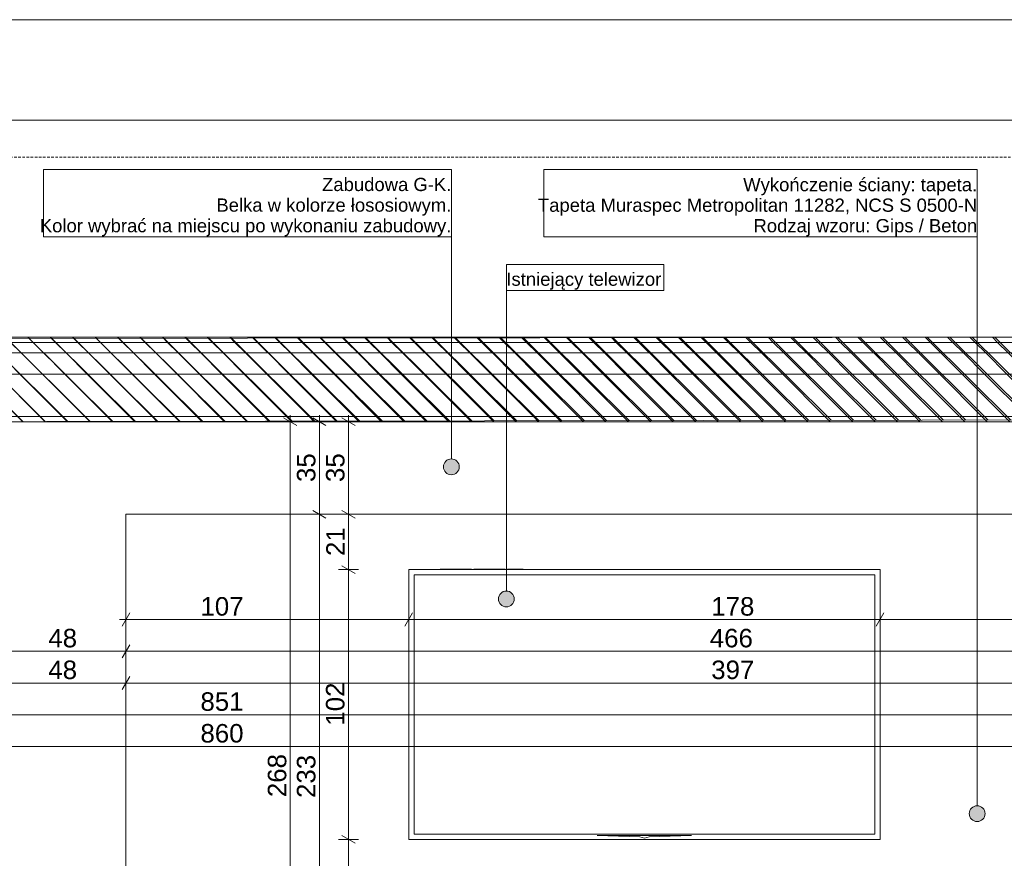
# Model space of a CAD drawing. Extents: x 180 to 9540, y 54 to 2910.
# Tile 57 of 82: x 5915 to 7777, y 1324 to 2910. Entities that reach past the tile are written whole.
import ezdxf
from ezdxf.xclip import XClip

# ---------------------------------------------------------------- set-up
doc = ezdxf.new("R2010")
doc.units = 0
doc.header["$MEASUREMENT"] = 0
doc.header["$XCLIPFRAME"] = 0
doc.linetypes.add('Przerywana', pattern=[48, 24, -24])
doc.linetypes.add('Przerywana długa', pattern=[78, 50, -28])
for name, color, linetype in [('320-W Umeblowanie', 7, 'Continuous'), ('380-W Istniejące elementy_ rury_ skrzynki', 7, 'Continuous'), ('399-W Wymiary i opisy', 7, 'Continuous'), ('460-K Stropy', 7, 'Continuous'), ('810-G Ogólne', 7, 'Continuous'), ('820-G Rysunki Obrazki', 7, 'Continuous'), ('824-G Wypełnienia RŚ', 7, 'Continuous'), ('840-G Znaczniki ogólne', 7, 'Continuous')]:
    doc.layers.add(name, color=color, linetype=linetype)
doc.styles.add('STYL_AUTOMATYCZNY_2', font='arial.ttf')
doc.styles.add('STYL_AUTOMATYCZNY_3', font='arial.ttf')
pattern_1 = [(135, (4248.05, 809.8), (21.2132, 21.2132), [])]

# ---------------------------------------------------------------- blocks, each defined once
blk = doc.blocks.new('Rysunek_2_2', base_point=(4248.1, 809.8))
at = {"layer": '460-K Stropy', "linetype": 'Continuous', "lineweight": 13}
h = blk.add_hatch(dxfattribs=at)
h.set_pattern_fill('Ściany_istniejące_0002', color=8, style=0, pattern_type=2)
h.set_pattern_definition(pattern_1)
h.paths.add_polyline_path([(5550.6, 2309.8), (5550.6, 2299.8), (8380.6, 2299.8), (8380.6, 2309.8)])
h = blk.add_hatch(dxfattribs=at)
h.set_pattern_fill('Ściany_istniejące_0002', color=8, style=0, pattern_type=2)
h.set_pattern_definition(pattern_1)
h.paths.add_polyline_path([(8380.6, 2299.8), (5550.6, 2299.8), (5550.6, 2279.8), (8380.6, 2279.8)])
h = blk.add_hatch(dxfattribs=at)
h.set_pattern_fill('Ściany_istniejące_0002', color=8, style=0, pattern_type=2)
h.set_pattern_definition(pattern_1)
h.paths.add_polyline_path([(8380.6, 2279.8), (5550.6, 2279.8), (8380.6, 2279.7)])
h = blk.add_hatch(dxfattribs=at)
h.set_pattern_fill('Ściany_istniejące_0002', color=8, style=0, pattern_type=2)
h.set_pattern_definition(pattern_1)
h.paths.add_polyline_path([(5550.6, 2239.7), (8380.6, 2239.7), (8380.6, 2279.7), (5550.6, 2279.7)])
h = blk.add_hatch(dxfattribs=at)
h.set_pattern_fill('Ściany_istniejące_0002', color=8, style=0, pattern_type=2)
h.set_pattern_definition(pattern_1)
h.paths.add_polyline_path([(5550.6, 2239.7), (5550.6, 2159.7), (8450.6, 2159.7), (8557.2, 2159.7), (8557.2, 2239.7), (8380.6, 2239.7)])
h = blk.add_hatch(dxfattribs=at)
h.set_pattern_fill('Ściany_istniejące_0002', color=8, style=0, pattern_type=2)
h.set_pattern_definition(pattern_1)
h.paths.add_polyline_path([(5550.6, 2149.7), (8450.6, 2149.7), (8450.6, 2159.7), (5550.6, 2159.7)])
at = {"layer": '820-G Rysunki Obrazki', "linetype": 'Continuous', "lineweight": 13}
for points in [[(6716.2, 2064.5), (6717.3, 2058.8), (6720.6, 2053.9), (6725.4, 2050.7), (6731.2, 2049.5), (6736.9, 2050.7), (6741.8, 2053.9), (6745, 2058.8), (6746.2, 2064.5), (6745, 2070.3), (6741.8, 2075.1), (6736.9, 2078.4), (6731.2, 2079.5), (6725.4, 2078.4), (6720.6, 2075.1), (6717.3, 2070.3)], [(6820.2, 1814.5), (6821.3, 1808.8), (6824.6, 1803.9), (6829.4, 1800.6), (6835.2, 1799.5), (6840.9, 1800.6), (6845.8, 1803.9), (6849, 1808.8), (6850.2, 1814.5), (6849, 1820.2), (6845.8, 1825.1), (6840.9, 1828.4), (6835.2, 1829.5), (6829.4, 1828.4), (6824.6, 1825.1), (6821.3, 1820.2)], [(7710.7, 1408.5), (7711.9, 1402.8), (7715.1, 1397.9), (7720, 1394.6), (7725.7, 1393.5), (7731.5, 1394.6), (7736.3, 1397.9), (7739.6, 1402.8), (7740.7, 1408.5), (7739.6, 1414.2), (7736.3, 1419.1), (7731.5, 1422.4), (7725.7, 1423.5), (7720, 1422.4), (7715.1, 1419.1), (7711.9, 1414.2)]]:
    blk.add_hatch(color=154, dxfattribs=at).paths.add_polyline_path(points)
at = {"layer": '824-G Wypełnienia RŚ', "linetype": 'Continuous', "lineweight": 13}
h = blk.add_hatch(dxfattribs=at)
h.set_pattern_fill('_Poza_zakresem_opracowan_3D', color=8, style=0, pattern_type=2)
h.set_pattern_definition([(135.1862, (6402.204, 2178.764), (21.1263, 21.26408), [])])
h.paths.add_polyline_path([(8557.2, 2310.2), (4133.6, 2304.9), (4133.8, 2129.6), (4785.6, 2129.7), (4785.8, 1948.6), (5550.8, 1949.7), (5550.5, 2149.7), (8450.3, 2153.8), (8450.6, 1974.7), (8557.2, 1974.8)])
at = {"layer": '320-W Umeblowanie', "color": 94, "linetype": 'Continuous', "lineweight": 0, "ltscale": 0.5}
for p, q in [((6115.6, 1020.1), (6115.6, 1974.8)), ((6115.6, 1974.8), (7945.6, 1974.8))]:
    blk.add_line(p, q, dxfattribs=at)
at = {"layer": '380-W Istniejące elementy_ rury_ skrzynki', "color": 150, "linetype": 'Continuous', "lineweight": 13, "ltscale": 0.5}
for p, q in [((6650.6, 1870), (6650.6, 1359.8)), ((7542.1, 1870), (6650.6, 1870)), ((6769.4, 1870.8), (6710, 1870.8)), ((6710, 1870.8), (6710, 1870)), ((6769.4, 1870), (6769.4, 1870.8)), ((6833.1, 1870.8), (6773.7, 1870.8)), ((6773.7, 1870.8), (6773.7, 1870)), ((6833.1, 1870), (6833.1, 1870.8)), ((6867.1, 1870.8), (6837.4, 1870.8)), ((6837.4, 1870.8), (6837.4, 1870)), ((6867.1, 1870), (6867.1, 1870.8)), ((7542.1, 1359.8), (7542.1, 1870)), ((6660.6, 1860), (7532.1, 1860)), ((6660.6, 1369.8), (6660.6, 1860)), ((7532.1, 1860), (7532.1, 1369.8)), ((6650.6, 1359.8), (7542.1, 1359.8)), ((7532.1, 1369.8), (6660.6, 1369.8)), ((7185.5, 1367.3), (7007.2, 1367.3)), ((7007.2, 1367.3), (7087.4, 1364.8)), ((7087.4, 1364.8), (7096.3, 1362.3)), ((7096.3, 1362.3), (7105.3, 1364.8)), ((7105.3, 1364.8), (7185.5, 1367.3))]:
    blk.add_line(p, q, dxfattribs=at)
at = {"layer": '399-W Wymiary i opisy', "color": 154, "linetype": 'Continuous', "lineweight": 13, "ltscale": 0.5}
for p, q in [((6426.5, 2149.7), (6426.5, 2161.9)), ((6481.5, 2149.7), (6481.5, 2161.9)), ((6536.5, 2149.7), (6536.5, 2161.9)), ((6445.3, 2149.7), (6407.8, 2149.7)), ((6439, 2142.5), (6414, 2156.9)), ((6426.5, 809.8), (6426.5, 2149.7)), ((6500.3, 2149.7), (6462.8, 2149.7)), ((6494, 2142.5), (6469, 2156.9)), ((6481.5, 1974.8), (6481.5, 2149.7)), ((6555.3, 2149.7), (6517.8, 2149.7)), ((6549, 2142.5), (6524, 2156.9)), ((6536.5, 1974.8), (6536.5, 2149.7)), ((6500.3, 1974.8), (6462.8, 1974.8)), ((6469, 1982), (6494, 1967.6)), ((6481.5, 809.8), (6481.5, 1974.8)), ((6555.3, 1974.8), (6517.8, 1974.8)), ((6524, 1982), (6549, 1967.6)), ((6536.5, 1870), (6536.5, 1974.8)), ((6555.3, 1870), (6517.8, 1870)), ((6524, 1877.2), (6549, 1862.8)), ((6536.5, 1359.8), (6536.5, 1870)), ((6122.8, 1788), (6108.3, 1763)), ((6115.6, 1756.7), (6115.6, 1794.2)), ((6657.8, 1788), (6643.3, 1763)), ((6650.6, 1756.7), (6650.6, 1794.2)), ((7549.3, 1788), (7534.9, 1763)), ((7542.1, 1756.7), (7542.1, 1794.2)), ((6103.3, 1775.5), (6115.6, 1775.5)), ((6115.6, 1775.5), (6650.6, 1775.5)), ((6650.6, 1775.5), (7542.1, 1775.5)), ((7542.1, 1775.5), (8445.6, 1775.5)), ((6115.6, 1696.7), (6115.6, 1734.2)), ((5875.6, 1715.5), (6115.6, 1715.5)), ((6122.8, 1728), (6108.3, 1703)), ((6115.6, 1715.5), (8445.6, 1715.5)), ((6122.8, 1668), (6108.3, 1643)), ((6115.6, 1636.7), (6115.6, 1674.2)), ((5875.6, 1655.5), (6115.6, 1655.5)), ((6115.6, 1655.5), (8099.4, 1655.5)), ((4189.1, 1595.5), (8445.6, 1595.5)), ((4147.8, 1535.5), (8445.6, 1535.5)), ((6555.3, 1359.8), (6517.8, 1359.8)), ((6524, 1367), (6549, 1352.5)), ((6536.5, 809.8), (6536.5, 1359.8))]:
    blk.add_line(p, q, dxfattribs=at)
at = {"layer": '460-K Stropy', "color": 7, "linetype": 'Continuous', "lineweight": 13, "ltscale": 0.5}
for p, q in [((8380.6, 2309.8), (5550.6, 2309.8)), ((8380.6, 2299.8), (5550.6, 2299.8)), ((8380.6, 2279.7), (5550.6, 2279.7)), ((8099.4, 2149.7), (5550.6, 2149.7))]:
    blk.add_line(p, q, dxfattribs=at)
at = {"layer": '460-K Stropy', "color": 7, "linetype": 'Przerywana', "lineweight": 13, "ltscale": 0.5}
blk.add_line((8380.6, 2279.8), (5550.6, 2279.8), dxfattribs=at)
at = {"layer": '460-K Stropy', "color": 7, "linetype": 'Continuous', "lineweight": 13, "ltscale": 0.5, "flags": 128}
for points in [[(8557.2, 2239.7), (8380.6, 2239.7), (5550.6, 2239.7)], [(8557.2, 2159.7), (8450.6, 2159.7), (5550.6, 2159.7)]]:
    blk.add_lwpolyline(points, dxfattribs=at)
at = {"layer": '820-G Rysunki Obrazki', "color": 154, "linetype": 'Continuous', "lineweight": 13, "ltscale": 0.5}
for p, q in [((6731.2, 2626.9), (5959.5, 2626.9)), ((5959.5, 2626.9), (5959.5, 2499.1)), ((6731.2, 2499.1), (6731.2, 2626.9)), ((7725.7, 2626.9), (6906.4, 2626.9)), ((6906.4, 2626.9), (6906.4, 2499.1)), ((7725.7, 2499.1), (7725.7, 2626.9)), ((5959.5, 2499.1), (6731.2, 2499.1)), ((6731.2, 2499.1), (5959.5, 2499.1)), ((6731.2, 2079.5), (6731.2, 2499.1)), ((6906.4, 2499.1), (7725.7, 2499.1)), ((7725.7, 2499.1), (6906.4, 2499.1)), ((7725.7, 1423.5), (7725.7, 2499.1)), ((7132.9, 2447.1), (6835.2, 2447.1)), ((6835.2, 2447.1), (6835.2, 2397.9)), ((7132.9, 2397.9), (7132.9, 2447.1)), ((6835.2, 2397.9), (7132.9, 2397.9)), ((6835.2, 1829.5), (6835.2, 2397.9)), ((6835.2, 2397.9), (7132.9, 2397.9))]:
    blk.add_line(p, q, dxfattribs=at)
for centre in [(6731.2, 2064.5), (6835.2, 1814.5), (7725.7, 1408.5)]:
    blk.add_circle(centre, 15, dxfattribs=at)
at = {"layer": '824-G Wypełnienia RŚ', "color": 7, "linetype": 'Continuous', "lineweight": 13, "ltscale": 0.5, "flags": 128}
for points in [[(8557.2, 2310.2), (4133.6, 2304.9)], [(4133.6, 2304.9), (4133.8, 2129.6), (4785.6, 2129.7), (4785.8, 1948.6), (5550.8, 1949.7), (5550.5, 2149.7), (8450.3, 2153.8), (8450.6, 1974.7), (8557.2, 1974.8)]]:
    blk.add_lwpolyline(points, dxfattribs=at)
at = {"layer": '399-W Wymiary i opisy', "color": 154, "linetype": 'Continuous', "lineweight": 13, "char_height": 35, "attachment_point": 7, "rotation": 90, "style": 'STYL_AUTOMATYCZNY_2'}
for s, insert, width in [('\\A1;{\\pql;\\fArial|b0|i0|c238|p0;\\W1.000000;35}', (6474.5, 2035.6), 53.391), ('\\A1;{\\pql;\\fArial|b0|i0|c238|p0;\\W1.000000;35}', (6529.5, 2035.6), 53.391), ('\\A1;{\\pql;\\fArial|b0|i0|c238|p0;\\W1.000000;21}', (6529.5, 1895.7), 53.391), ('\\A1;{\\pql;\\fArial|b0|i0|c238|p0;\\W1.000000;102}', (6529.5, 1574.9), 80.086), ('\\A1;{\\pql;\\fArial|b0|i0|c238|p0;\\W1.000000;268}', (6419.5, 1439.7), 80.086), ('\\A1;{\\pql;\\fArial|b0|i0|c238|p0;\\W1.000000;233}', (6474.5, 1438.1), 80.086)]:
    blk.add_mtext(s, dxfattribs=dict(at, insert=insert, width=width))
at = {"layer": '399-W Wymiary i opisy', "color": 154, "linetype": 'Continuous', "lineweight": 13, "char_height": 35, "attachment_point": 7, "style": 'STYL_AUTOMATYCZNY_2'}
for s, insert, width in [('\\A1;{\\pql;\\fArial|b0|i0|c238|p0;\\W1.000000;107}', (6256.6, 1782.5), 80.086), ('\\A1;{\\pql;\\fArial|b0|i0|c238|p0;\\W1.000000;178}', (7222.7, 1782.5), 80.086), ('\\A1;{\\pql;\\fArial|b0|i0|c238|p0;\\W1.000000;48}', (5968.9, 1722.5), 53.391), ('\\A1;{\\pql;\\fArial|b0|i0|c238|p0;\\W1.000000;466}', (7219.9, 1722.5), 80.086), ('\\A1;{\\pql;\\fArial|b0|i0|c238|p0;\\W1.000000;48}', (5968.9, 1662.5), 53.391), ('\\A1;{\\pql;\\fArial|b0|i0|c238|p0;\\W1.000000;397}', (7222.7, 1662.5), 80.086), ('\\A1;{\\pql;\\fArial|b0|i0|c238|p0;\\W1.000000;851}', (6256.6, 1602.5), 80.086), ('\\A1;{\\pql;\\fArial|b0|i0|c238|p0;\\W1.000000;860}', (6256.6, 1542.5), 80.086)]:
    blk.add_mtext(s, dxfattribs=dict(at, insert=insert, width=width))
at = {"layer": '820-G Rysunki Obrazki', "color": 154, "linetype": 'Continuous', "lineweight": 13, "char_height": 25, "attachment_point": 9, "style": 'STYL_AUTOMATYCZNY_3'}
for s, insert, line_spacing_factor in [('\\A1;{\\pqr;\\fArial|b0|i0|c238|p0;\\W1.000000;Wykończenie ściany: tapeta.\\P\\pqr;\\fArial|b0|i0|c238|p0;\\W1.000000;Tapeta \\fArial|b0|i0|c238|p0;\\W1.000000;Muraspec \\fArial|b0|i0|c238|p0;\\W1.000000;Metropolitan 11282, NCS S 0500-N\\P\\pqr;\\fArial|b0|i0|c238|p0;\\W1.000000;Rodzaj wzoru: Gips / Beton}', (7725.7, 2500.4), 0.930743), ('\\A1;{\\pqr;\\fArial|b0|i0|c238|p0;\\W1.000000;Zabudowa G-K.\\P\\pqr;\\fArial|b0|i0|c238|p0;\\W1.000000;Belka w kolorze łososiowym. \\P\\pqr;\\fArial|b0|i0|c238|p0;\\W1.000000;Kolor wybrać na miejscu po wykonaniu zabudowy.}', (6731.2, 2500.4), 0.935453)]:
    blk.add_mtext(s, dxfattribs=dict(at, insert=insert, line_spacing_factor=line_spacing_factor))
at = {"layer": '820-G Rysunki Obrazki', "color": 154, "linetype": 'Continuous', "lineweight": 13, "insert": (6835.2, 2399.2), "char_height": 25, "attachment_point": 7, "style": 'STYL_AUTOMATYCZNY_3'}
blk.add_mtext('\\A1;{\\pql;\\fArial|b0|i0|c238|p0;\\W1.000000;Istniejący telewizor}', dxfattribs=at)

msp = doc.modelspace()

# ---------------------------------------------------------------- linework, layer by layer
at = {"layer": '810-G Ogólne', "color": 7, "linetype": 'Continuous', "lineweight": 13, "ltscale": 0.1}
msp.add_line((8790, 2910), (180, 2910), dxfattribs=at)
at = {"layer": '820-G Rysunki Obrazki', "color": 7, "linetype": 'Continuous', "lineweight": 13, "ltscale": 0.1}
msp.add_line((4133.6, 2720), (8557.2, 2720), dxfattribs=at)
at = {"layer": '840-G Znaczniki ogólne', "color": 8, "linetype": 'Przerywana długa', "lineweight": 13, "ltscale": 0.1}
msp.add_lwpolyline([(4133.6, 2650), (8557.2, 2650), (8557.2, 305.1), (4133.6, 305.1)], close=True, dxfattribs=at)

# ---------------------------------------------------------------- block references
at = {"layer": '820-G Rysunki Obrazki', "color": 7, "linetype": 'Continuous', "lineweight": 13, "ltscale": 0.1}
ref = msp.add_blockref('Rysunek_2_2', (4248.1, 809.8), dxfattribs=at)
XClip(ref).set_block_clipping_path([(4133.6196216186, 305.1003815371), (8557.1514411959, 2650.020916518)])

# ---------------------------------------------------------------- texts
at = {"layer": '820-G Rysunki Obrazki', "color": 7, "lineweight": 13, "insert": (5940.7, 2768), "char_height": 30, "attachment_point": 1, "style": 'STYL_AUTOMATYCZNY_2'}
msp.add_mtext('\\A1;{\\pql;\\pt0;\\fArial|b0|i0|c238|p0;\\W1.000000;}', dxfattribs=at)

doc.saveas('drawing.dxf')
